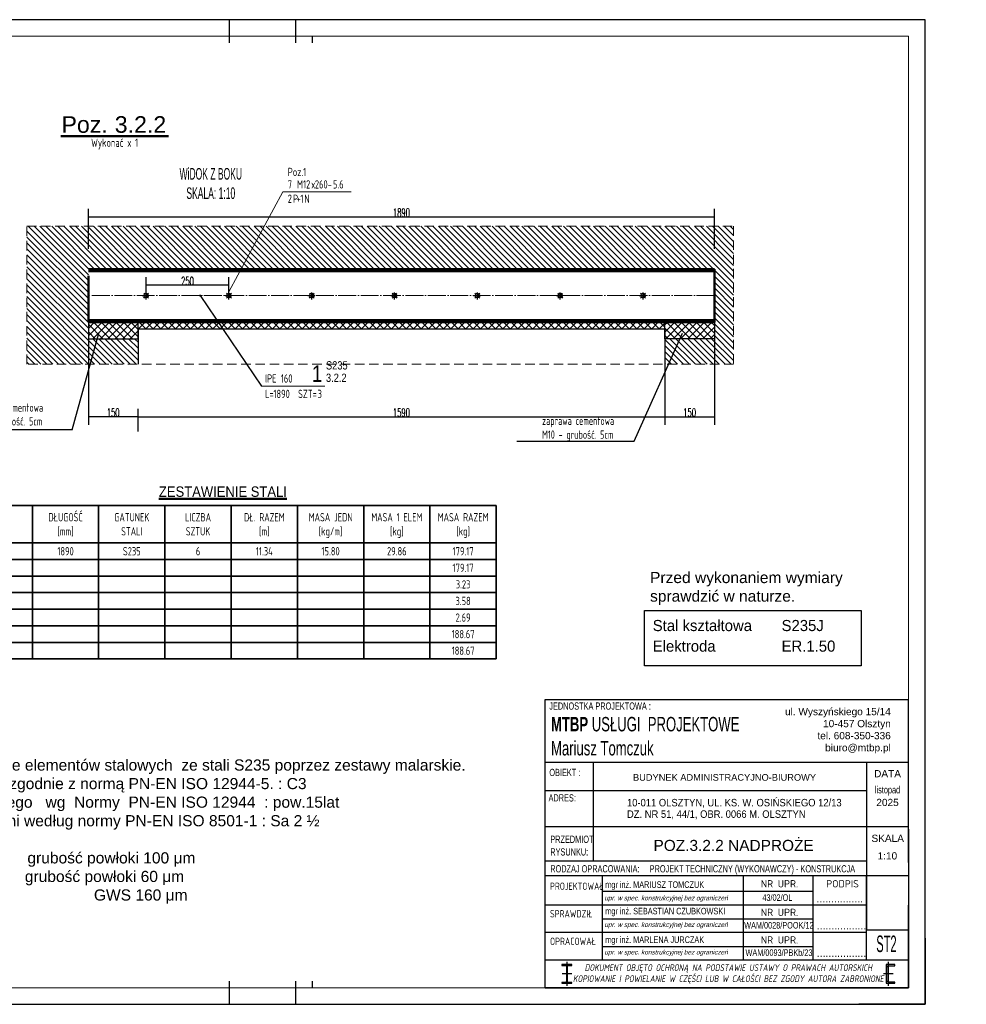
# Model space of a CAD drawing. Header units: millimetres. Extents: x 71565 to 82199, y 8038 to 14163.
# Tile 10 of 12: x 79341 to 82199, y 8038 to 11008. Entities that reach past the tile are written whole.
import ezdxf
from ezdxf.enums import TextEntityAlignment as Align

# ---------------------------------------------------------------- set-up
doc = ezdxf.new("R2010")
doc.units = ezdxf.units.MM
doc.header["$LTSCALE"] = 2.25
for name, pattern in [('DASHED', [19.05, 12.7, -6.35]), ('DO', [0.8, 0.6, -0.1, 0, -0.1]), ('GCAD_ISO04W100', [30, 24, -3, 0, -3])]:
    doc.linetypes.add(name, pattern=pattern)
for name, color, linetype, lineweight in [('_UA- tabelka_Nr_pióra__7', 7, 'Continuous', 13), ('k wymiary', 3, 'Continuous', 18), ('M_Elementy niewidoczne', 1, 'DASHED', 9), ('M_Elementy odnośnik', 1, 'Continuous', 9), ('M_Elementy opis', 142, 'Continuous', 25), ('M_Elementy opis duży', 160, 'Continuous', 50), ('M_Elementy osie', 8, 'GCAD_ISO04W100', 9), ('M_Elementy widokowe', 190, 'Continuous', 50), ('M_Opisy inne', 7, 'Continuous', 25), ('M_Ramki do druku', 7, 'Continuous', 25), ('M_Ramki rysunków', 2, 'Continuous', 25), ('M_Tabele', 7, 'Continuous', 35), ('M_Tekst Suma', 3, 'Continuous', 35), ('M_Teksty duże', 3, 'Continuous', 50), ('M_Teksty średnie', 152, 'Continuous', 35), ('M_Śruby', 7, 'Continuous', 25), ('M_Śruby odnośnik', 1, 'Continuous', 9), ('M_Śruby opis', 7, 'Continuous', 25), ('SZRAF', 1, 'Continuous', 9)]:
    doc.layers.add(name, color=color, linetype=linetype, lineweight=lineweight)
for name, color, linetype in [('e-cad_wymiary', 1, 'Continuous'), ('LDO', 1, 'DO'), ('M_Ramki markery', 1, 'Continuous'), ('M_Ramki znaczniki', 6, 'Continuous'), ('NR RYS', 10, 'Continuous'), ('RAMKA', 3, 'Continuous'), ('Rbcs_EX_Opisy', 7, 'Continuous')]:
    doc.layers.add(name, color=color, linetype=linetype)
doc.layers.add('M_Elementy opis pozycja', color=6, linetype='Continuous', lineweight=35, plot=False)
doc.styles.add('Arial', font='txt', dxfattribs={"height": 9.835329})
doc.styles.add('MCAD_TD', font='ARIAL.TTF')
doc.styles.add('MCAD_TS', font='GENISO.SHX', dxfattribs={"width": 0.8})
doc.styles.add('MCAD_TWYM', font='GENISO.SHX', dxfattribs={"width": 0.7})
doc.styles.add('RBCS_opis', font='txt', dxfattribs={"width": 0.55, "height": 3.5})
doc.styles.add('SPECBUD_TXT', font='txt')
doc.styles.get("Standard").update_dxf_attribs({"font": 'romans.shx', "width": 0.6})
doc.styles.add('tabela1', font='txt', dxfattribs={"width": 0.5})
doc.dimstyles.new('MCAD-ODN', dxfattribs={"dimtxt": 25, "dimasz": 25, "dimexe": 12.5, "dimexo": 6.25, "dimgap": 0, "dimtad": 1, "dimtxsty": 'MCAD_TWYM', "dimcen": 25, "dimadec": 0, "dimazin": 0, "dimtfac": 1, "dimtmove": 0, "dimatfit": 3, "dimfxl": 1, "dimarcsym": 0})
doc.dimstyles.new('MCAD_ST_10 [mm]', dxfattribs={"dimtxt": 25, "dimasz": 1, "dimexe": 24, "dimexo": 0, "dimgap": 0, "dimtad": 0, "dimdec": 1, "dimrnd": 0.5, "dimdsep": 46, "dimtxsty": 'Standard', "dimblk": 'MC_WYM_ST', "dimcen": 0, "dimdle": 20, "dimclrd": 256, "dimclre": 256, "dimclrt": 7, "dimadec": 0, "dimazin": 0, "dimtfac": 0.033333, "dimtdec": 1, "dimtix": 1, "dimtmove": 2, "dimatfit": 3, "dimldrblk": 'MC_WYM_ST', "dimfxl": 1, "dimtvp": 0.8, "dimtolj": 1, "dimtzin": 0, "dimarcsym": 0})

# ---------------------------------------------------------------- blocks, each defined once
blk = doc.blocks.new('pozwyk')
blk = doc.blocks.new('MC_WYM_ST')
blk.add_solid([(0, 0), (-14.7, 3), (-14.7, -3), (0, 0)])
blk = doc.blocks.new('*D1784')
at = {"layer": 'Defpoints', "color": 0}
for p in [(81288.5, 9968.8), (81288.5, 9810), (79698.5, 9765)]:
    blk.add_point(p, dxfattribs=at)
at = {"layer": 'k wymiary', "lineweight": -2}
for p, q in [((81288.5, 9968.8), (81288.5, 9786)), ((79698.5, 9765), (79698.5, 9834)), ((79699.5, 9810), (81287.5, 9810))]:
    blk.add_line(p, q, dxfattribs=at)
at = {"layer": 'k wymiary', "lineweight": -2, "rotation": 180}
blk.add_blockref('MC_WYM_ST', (79698.5, 9810), dxfattribs=at)
at = {"layer": 'k wymiary', "lineweight": -2}
blk.add_blockref('MC_WYM_ST', (81288.5, 9810), dxfattribs=at)
at = {"layer": 'k wymiary', "color": 7, "lineweight": 9, "insert": (80493.5, 9822.5), "char_height": 25, "attachment_point": 5}
blk.add_mtext('\\A1;1590', dxfattribs=at)
blk = doc.blocks.new('OTWKR1')
for p, q in [((0.35, 0.35), (0.56, 0.56)), ((-0.56, -0.56), (-0.35, -0.35))]:
    blk.add_line(p, q)
blk = doc.blocks.new('OTWCW')
at = {"const_width": 0.5}
blk.add_lwpolyline([(0.25, 0, 0.414214), (0, 0.25, 0.414214)], format="xyb", dxfattribs=at)
blk = doc.blocks.new('OTW')
blk.add_circle((0, 0), 0.5)
blk = doc.blocks.new('OTWOSIE')
at = {"layer": 'LDO'}
for p, q in [((-0.9, 0), (0.9, 0)), ((0, -0.9), (0, 0.9))]:
    blk.add_line(p, q, dxfattribs=at)
blk = doc.blocks.new('OT4')
for name in ['OTW', 'OTWCW']:
    blk.add_blockref(name, (0, 0))
at = {"xscale": -1, "rotation": 180}
blk.add_blockref('OTWCW', (0, 0), dxfattribs=at)
at = {"layer": 'SZRAF'}
blk.add_blockref('OTWOSIE', (0, 0), dxfattribs=at)
blk = doc.blocks.new('OT52')
for name in ['OT4', 'OTWKR1']:
    blk.add_blockref(name, (0, 0))
at = {"rotation": 270}
blk.add_blockref('OTWKR1', (0, 0), dxfattribs=at)
blk = doc.blocks.new('opsrub')
blk = doc.blocks.new('*D1785')
at = {"layer": 'Defpoints', "color": 0}
for p in [(79548.5, 10103.9), (79548.5, 9810), (79698.5, 9765)]:
    blk.add_point(p, dxfattribs=at)
at = {"layer": 'k wymiary', "lineweight": -2}
for p, q in [((79548.5, 10103.9), (79548.5, 9786)), ((79698.5, 9765), (79698.5, 9834)), ((79697.5, 9810), (79549.5, 9810))]:
    blk.add_line(p, q, dxfattribs=at)
at = {"layer": 'k wymiary', "lineweight": -2, "rotation": 180}
blk.add_blockref('MC_WYM_ST', (79548.5, 9810), dxfattribs=at)
at = {"layer": 'k wymiary', "lineweight": -2}
blk.add_blockref('MC_WYM_ST', (79698.5, 9810), dxfattribs=at)
at = {"layer": 'k wymiary', "color": 7, "lineweight": 9, "insert": (79623.5, 9822.5), "char_height": 25, "attachment_point": 5}
blk.add_mtext('\\A1;150', dxfattribs=at)
blk = doc.blocks.new('*D1786')
at = {"layer": 'Defpoints', "color": 0}
for p in [(81438.5, 10095.4), (81288.5, 9968.8), (81438.5, 9810)]:
    blk.add_point(p, dxfattribs=at)
at = {"layer": 'k wymiary', "lineweight": -2}
for p, q in [((81438.5, 10095.4), (81438.5, 9786)), ((81288.5, 9968.8), (81288.5, 9786)), ((81289.5, 9810), (81437.5, 9810))]:
    blk.add_line(p, q, dxfattribs=at)
at = {"layer": 'k wymiary', "lineweight": -2, "rotation": 180}
blk.add_blockref('MC_WYM_ST', (81288.5, 9810), dxfattribs=at)
at = {"layer": 'k wymiary', "lineweight": -2}
blk.add_blockref('MC_WYM_ST', (81438.5, 9810), dxfattribs=at)
at = {"layer": 'k wymiary', "color": 7, "lineweight": 9, "insert": (81363.5, 9822.5), "char_height": 25, "attachment_point": 5}
blk.add_mtext('\\A1;150', dxfattribs=at)
blk = doc.blocks.new('esn')
blk = doc.blocks.new('*D1787')
at = {"layer": 'Defpoints', "color": 0}
for p in [(81438.5, 10412.9), (79548.5, 10316.5), (81438.5, 10316.5)]:
    blk.add_point(p, dxfattribs=at)
at = {"layer": 'k wymiary', "lineweight": -2}
for p, q in [((79548.5, 10316.5), (79548.5, 10436.9)), ((81438.5, 10316.5), (81438.5, 10436.9)), ((79549.5, 10412.9), (81437.5, 10412.9))]:
    blk.add_line(p, q, dxfattribs=at)
at = {"layer": 'k wymiary', "lineweight": -2, "rotation": 180}
blk.add_blockref('MC_WYM_ST', (79548.5, 10412.9), dxfattribs=at)
at = {"layer": 'k wymiary', "lineweight": -2}
blk.add_blockref('MC_WYM_ST', (81438.5, 10412.9), dxfattribs=at)
at = {"layer": 'k wymiary', "color": 7, "insert": (80493.5, 10425.4), "char_height": 25, "attachment_point": 5}
blk.add_mtext('\\A1;1890', dxfattribs=at)
blk = doc.blocks.new('*D1788')
at = {"layer": 'Defpoints', "color": 0}
for p in [(79722.8, 10206.6), (79722.8, 10163.7), (79972.8, 10181.9)]:
    blk.add_point(p, dxfattribs=at)
at = {"layer": 'k wymiary', "lineweight": -2}
for p, q in [((79722.8, 10163.7), (79722.8, 10230.6)), ((79972.8, 10181.9), (79972.8, 10230.6)), ((79971.8, 10206.6), (79723.8, 10206.6))]:
    blk.add_line(p, q, dxfattribs=at)
at = {"layer": 'k wymiary', "lineweight": -2, "rotation": 180}
blk.add_blockref('MC_WYM_ST', (79722.8, 10206.6), dxfattribs=at)
at = {"layer": 'k wymiary', "lineweight": -2}
blk.add_blockref('MC_WYM_ST', (79972.8, 10206.6), dxfattribs=at)
at = {"layer": 'k wymiary', "color": 7, "lineweight": 9, "insert": (79847.8, 10219.1), "char_height": 25, "attachment_point": 5}
blk.add_mtext('\\A1;250', dxfattribs=at)
blk = doc.blocks.new('Znacznik_narozny_v2')
at = {"layer": 'M_Ramki znaczniki'}
blk.add_lwpolyline([(0, -20), (0, 0), (20, 0)], dxfattribs=at)
blk = doc.blocks.new('*U1284')
at = {"layer": 'M_Ramki do druku'}
for p, q in [((210, 297), (210, 292)), ((230, 297), (230, 292)), ((210, 5), (210, 0)), ((230, 5), (230, 0))]:
    blk.add_line(p, q, dxfattribs=at)
at = {"layer": 'M_Ramki markery'}
for p, q in [((210, 292), (210, 290)), ((230, 292), (230, 290)), ((235, 292), (235, 290)), ((210, 7), (210, 5)), ((230, 7), (230, 5)), ((235, 7), (235, 5))]:
    blk.add_line(p, q, dxfattribs=at)
at = {"layer": 'M_Ramki rysunków', "color": 0, "linetype": 'ByBlock', "lineweight": -2}
blk.add_lwpolyline([(20, 5), (20, 292), (415, 292), (415, 5)], close=True, dxfattribs=at)
at = {"layer": 'M_Ramki znaczniki', "xscale": -1}
blk.add_blockref('Znacznik_narozny_v2', (420, 297), dxfattribs=at)
at = {"layer": 'M_Ramki znaczniki', "rotation": 180}
blk.add_blockref('Znacznik_narozny_v2', (420, 0), dxfattribs=at)
at = {"layer": 'M_Ramki do druku', "style": 'MCAD_TS', "width": 0.8}
for tag, p in [('KOMENTARZ', (11.54, 30.57)), ('RYSUNEK', (15.28, 30.57)), ('DATA', (19.02, 30.57))]:
    blk.add_attdef(tag, p, '', height=2, rotation=90, dxfattribs=at)
blk = doc.blocks.new('NR')
at = {"layer": 'NR RYS', "color": 255, "linetype": 'Continuous'}
blk.add_lwpolyline([(-0.122, 0.879), (1.143, 0.879), (1.143, -0.032), (-0.122, -0.032)], close=True, dxfattribs=at)
at = {"layer": 'NR RYS', "style": 'tabela1', "width": 0.5}
blk.add_attdef('NR', (0.171, 0.208), '', height=0.5, dxfattribs=at)

msp = doc.modelspace()

# ---------------------------------------------------------------- hatches: boundary and pattern name
at = {"transparency": 33554687}
h = msp.add_hatch(dxfattribs=at)
h.set_pattern_fill('ANSI37', color=1, scale=5, style=0)
h.set_pattern_definition([(45, (53500.707, 2438.205), (-11.22532, 11.22532), []), (135, (53500.707, 2438.205), (-11.22532, -11.22532), [])])
h.paths.add_polyline_path([(79698.51, 10095.41), (79548.51, 10095.41), (79548.51, 10045.41), (79575.77, 10045.41), (79698.51, 10045.41), (79698.51, 10072.82), (79698.51, 10075.41)])
h.paths.add_polyline_path([(81288.51, 10070.41), (81288.51, 10072.82), (81288.51, 10045.41), (81438.51, 10045.41), (81438.51, 10095.41), (81288.51, 10095.41)])
h = msp.add_hatch(dxfattribs=at)
h.set_pattern_fill('ANSI37', color=1, scale=5, style=0)
h.set_pattern_definition([(45, (53600.707, 2857.4), (-11.22532, 11.22532), []), (135, (53600.707, 2857.4), (-11.22532, -11.22532), [])])
h.paths.add_polyline_path([(81288.51, 10095.41), (79698.51, 10095.41), (79698.51, 10075.41), (81288.51, 10075.41)])
at = {"layer": 'SZRAF', "transparency": 33554687}
h = msp.add_hatch(dxfattribs=at)
h.set_pattern_fill('ANSI31', color=1, scale=4, angle=90, style=0)
h.set_pattern_definition([(135, (-1672.614, 417.668), (-8.9802561, -8.9802561), [])])
h.paths.add_polyline_path([(79548.51, 10045.41), (79548.51, 10095.41), (79548.51, 10101.71), (79548.51, 10165.41), (79548.51, 10229.11), (79548.51, 10255.41), (80004.54, 10255.41), (80083.88, 10384.49), (79363.04, 10384.49), (79363.04, 9968.83), (79554.63, 9968.83), (79575.77, 10045.41)])
h.paths.add_polyline_path([(81288.51, 9968.83), (81495.98, 9968.83), (81495.98, 10384.49), (80083.88, 10384.49), (80004.54, 10255.41), (81438.51, 10255.41), (81438.51, 10229.11), (81438.51, 10207.26), (81438.51, 10143.56), (81438.51, 10095.41), (81438.51, 10045.41), (81288.51, 10045.41)])
h.paths.add_polyline_path([(79698.51, 10045.41), (79575.77, 10045.41), (79554.63, 9968.83), (79698.51, 9968.83)])
h.paths.add_polyline_path([(82198.51, 9968.83), (82198.51, 10045.41)])

# ---------------------------------------------------------------- linework, layer by layer
for p, q in [((79698.51, 10075.41), (81288.51, 10075.41)), ((79698.51, 10072.82), (79698.51, 9968.83)), ((81288.51, 10072.82), (81288.51, 9968.83)), ((81897.45, 8767.53), (82023.94, 8767.53))]:
    msp.add_line(p, q)
at = {"color": 1}
for p, q in [((79499.99, 9770.87), (79580.29, 10061.8)), ((81195.99, 9735.84), (81341.76, 10061.8)), ((79499.99, 9770.87), (79171.62, 9770.87)), ((80841.49, 9735.84), (81195.99, 9735.84))]:
    msp.add_line(p, q, dxfattribs=at)
at = {"color": 0}
for p, q in [((80926.92, 8087.62), (80926.92, 8957.23)), ((80926.92, 8957.23), (82023.94, 8957.23)), ((82023.94, 8767.53), (82023.94, 8957.23)), ((80926.92, 8767.53), (82023.94, 8767.53)), ((80926.92, 8767.53), (82023.94, 8767.53)), ((80926.92, 8767.53), (82023.94, 8767.53)), ((80926.92, 8767.53), (82023.94, 8767.53)), ((80926.92, 8767.53), (81897.45, 8767.53)), ((81072.24, 8767.53), (81072.24, 8469.26)), ((81897.45, 8767.53), (81897.45, 8426.05)), ((81897.45, 8767.53), (82023.94, 8767.53)), ((82023.94, 8465.61), (82023.94, 8767.53)), ((80926.92, 8682.93), (81897.45, 8682.93)), ((80926.92, 8573.57), (81897.45, 8573.57)), ((81897.45, 8573.57), (82023.94, 8573.57)), ((82023.94, 8565.69), (82023.94, 8472.14)), ((82023.94, 8549.08), (82023.94, 8565.69)), ((82023.94, 8540.94), (82023.94, 8087.62)), ((81897.45, 8469.26), (80926.92, 8469.26)), ((81897.45, 8469.26), (81178.2, 8469.26)), ((81897.45, 8469.26), (81178.2, 8469.26)), ((80926.92, 8426.05), (82023.94, 8426.05)), ((81099.99, 8170.72), (81099.99, 8426.05)), ((81526.36, 8170.72), (81526.36, 8426.05)), ((81735.71, 8426.05), (81735.71, 8170.72)), ((81897.45, 8260.62), (81897.45, 8426.05)), ((81897.45, 8260.62), (81897.45, 8426.05)), ((81897.45, 8426.05), (81897.45, 8260.62)), ((81099.99, 8378.47), (81735.29, 8378.47)), ((81897.45, 8336.92), (80926.92, 8336.92)), ((81897.45, 8336.92), (80926.92, 8336.92)), ((82023.94, 8087.62), (82023.94, 8336.92)), ((81099.99, 8295.37), (81735.29, 8295.37)), ((81897.45, 8253.81), (80926.92, 8253.81)), ((81897.45, 8253.81), (80926.92, 8253.81)), ((81099.99, 8212.26), (81735.29, 8212.26)), ((82023.94, 8170.72), (80926.92, 8170.72)), ((81007.47, 8157.39), (80978.03, 8157.39)), ((80978.03, 8157.39), (80978.03, 8154.61)), ((80978.03, 8154.61), (80988.98, 8154.61)), ((80988.98, 8154.61), (80989.53, 8154.55)), ((80989.53, 8154.55), (80990.06, 8154.39)), ((80990.06, 8154.39), (80990.55, 8154.13)), ((80990.55, 8154.13), (80990.98, 8153.78)), ((80990.98, 8153.78), (80991.33, 8153.35)), ((80991.33, 8153.35), (80991.59, 8152.86)), ((80991.59, 8152.86), (80991.75, 8152.34)), ((80991.75, 8152.34), (80991.8, 8151.78)), ((80991.8, 8151.78), (80991.8, 8106.55)), ((80992.75, 8165.42), (80992.75, 8092.91)), ((80993.7, 8151.78), (80993.75, 8152.34)), ((80993.7, 8151.78), (80993.7, 8106.55)), ((80993.75, 8152.34), (80993.91, 8152.86)), ((80993.91, 8152.86), (80994.17, 8153.35)), ((80994.17, 8153.35), (80994.52, 8153.78)), ((80994.52, 8153.78), (80994.95, 8154.13)), ((80994.95, 8154.13), (80995.44, 8154.39)), ((80995.44, 8154.39), (80995.97, 8154.55)), ((80995.97, 8154.55), (80996.52, 8154.61)), ((80996.52, 8154.61), (81007.47, 8154.61)), ((81007.47, 8154.61), (81007.47, 8157.39)), ((81982.92, 8157.39), (81956.71, 8157.39)), ((81956.71, 8157.39), (81956.71, 8100.94)), ((81958.73, 8148.92), (81958.82, 8149.87)), ((81958.73, 8109.41), (81958.73, 8148.92)), ((81958.82, 8149.87), (81959.1, 8150.77)), ((81959.1, 8150.77), (81959.54, 8151.61)), ((81959.54, 8151.61), (81960.15, 8152.34)), ((81960.15, 8152.34), (81960.88, 8152.95)), ((81960.88, 8152.95), (81961.72, 8153.39)), ((81961.72, 8153.39), (81962.62, 8153.67)), ((81962.62, 8153.67), (81963.57, 8153.76)), ((81963.05, 8165.42), (81963.05, 8092.91)), ((81963.57, 8153.76), (81982.92, 8153.76)), ((81982.92, 8153.76), (81982.92, 8157.39)), ((81007.31, 8129.17), (80978.19, 8129.17)), ((81977.61, 8129.17), (81948.49, 8129.17)), ((81958.82, 8108.46), (81958.73, 8109.41)), ((81959.1, 8107.56), (81958.82, 8108.46)), ((82023.94, 8087.62), (80926.92, 8087.62)), ((82023.94, 8087.62), (80926.92, 8087.62)), ((80926.92, 8087.62), (82023.94, 8087.62)), ((80941.71, 8087.61), (81118.25, 8087.61)), ((80978.03, 8103.72), (80978.03, 8100.94)), ((80988.98, 8103.72), (80978.03, 8103.72)), ((80978.03, 8100.94), (81007.47, 8100.94)), ((80988.98, 8103.72), (80989.53, 8103.78)), ((80989.53, 8103.78), (80990.06, 8103.94)), ((80990.06, 8103.94), (80990.55, 8104.2)), ((80990.55, 8104.2), (80990.98, 8104.55)), ((80990.98, 8104.55), (80991.33, 8104.98)), ((80991.33, 8104.98), (80991.59, 8105.47)), ((80991.59, 8105.47), (80991.75, 8106)), ((80991.75, 8106), (80991.8, 8106.55)), ((80993.7, 8106.55), (80993.75, 8106)), ((80993.75, 8106), (80993.91, 8105.47)), ((80993.91, 8105.47), (80994.17, 8104.98)), ((80994.17, 8104.98), (80994.52, 8104.55)), ((80994.52, 8104.55), (80994.95, 8104.2)), ((80994.95, 8104.2), (80995.44, 8103.94)), ((80995.44, 8103.94), (80995.97, 8103.78)), ((80995.97, 8103.78), (80996.52, 8103.72)), ((81007.47, 8103.72), (80996.52, 8103.72)), ((81007.47, 8100.94), (81007.47, 8103.72)), ((81670.14, 8087.61), (81867.01, 8087.61)), ((81670.14, 8087.61), (81867.01, 8087.61)), ((81956.71, 8100.94), (81982.92, 8100.94)), ((81959.54, 8106.72), (81959.1, 8107.56)), ((81960.15, 8105.99), (81959.54, 8106.72)), ((81960.88, 8105.39), (81960.15, 8105.99)), ((81961.72, 8104.94), (81960.88, 8105.39)), ((81962.62, 8104.66), (81961.72, 8104.94)), ((81963.57, 8104.57), (81962.62, 8104.66)), ((81982.92, 8104.57), (81963.57, 8104.57)), ((81982.92, 8100.94), (81982.92, 8104.57))]:
    msp.add_line(p, q, dxfattribs=at)
for points in [[(79698.51, 10095.41), (79548.51, 10095.41), (79548.51, 10045.41), (79698.51, 10045.41)], [(81288.51, 10095.41), (81438.51, 10095.41), (81438.51, 10045.41), (81288.51, 10045.41)], [(81227.04, 9225.77), (81881.52, 9225.77), (81881.52, 9058.62), (81227.04, 9058.62)]]:
    msp.add_lwpolyline(points, close=True)
at = {"layer": 'M_Elementy niewidoczne'}
for p, q in [((79363.04, 10384.49), (81495.98, 10384.49)), ((79363.04, 9968.83), (79363.04, 10384.49)), ((81495.98, 10384.49), (81495.98, 9968.83)), ((81495.98, 9968.83), (79363.04, 9968.83))]:
    msp.add_line(p, q, dxfattribs=at)
at = {"layer": 'M_Elementy odnośnik'}
msp.add_lwpolyline([(80071.32, 9902.12), (80262.19, 9902.12)], dxfattribs=at)
at = {"layer": 'M_Elementy osie'}
msp.add_line((81438.51, 10175.41), (79548.51, 10175.41), dxfattribs=at)
at = {"layer": 'M_Elementy widokowe', "color": 190}
for p, q in [((81438.51, 10255.41), (79548.51, 10255.41)), ((81438.51, 10249.11), (79548.51, 10249.11)), ((81438.51, 10255.41), (81438.51, 10095.41)), ((79548.51, 10235.41), (79548.51, 10095.41)), ((81438.51, 10101.71), (79548.51, 10101.71)), ((81438.51, 10095.41), (79548.51, 10095.41))]:
    msp.add_line(p, q, dxfattribs=at)
at = {"layer": 'M_Tabele'}
for p, q in [((79129.59, 9541.8), (79379.59, 9541.8)), ((79379.59, 9541.8), (79379.59, 9429.3)), ((79379.59, 9541.8), (79579.59, 9541.8)), ((79579.59, 9541.8), (79579.59, 9429.3)), ((79579.59, 9541.8), (79779.59, 9541.8)), ((79779.59, 9541.8), (79779.59, 9429.3)), ((79779.59, 9541.8), (79979.59, 9541.8)), ((79979.59, 9541.8), (79979.59, 9429.3)), ((79979.59, 9541.8), (80179.59, 9541.8)), ((80179.59, 9541.8), (80179.59, 9429.3)), ((80179.59, 9541.8), (80379.59, 9541.8)), ((80379.59, 9541.8), (80379.59, 9429.3)), ((80379.59, 9541.8), (80579.59, 9541.8)), ((80579.59, 9541.8), (80579.59, 9429.3)), ((80579.59, 9541.8), (80779.59, 9541.8)), ((80779.59, 9541.8), (80779.59, 9429.3)), ((79129.59, 9429.3), (79379.59, 9429.3)), ((79379.59, 9429.3), (79579.59, 9429.3)), ((79379.59, 9429.3), (79379.59, 9379.3)), ((79579.59, 9429.3), (79779.59, 9429.3)), ((79579.59, 9429.3), (79579.59, 9379.3)), ((79779.59, 9429.3), (79979.59, 9429.3)), ((79779.59, 9429.3), (79779.59, 9379.3)), ((79979.59, 9429.3), (80179.59, 9429.3)), ((79979.59, 9429.3), (79979.59, 9379.3)), ((80179.59, 9429.3), (80379.59, 9429.3)), ((80179.59, 9429.3), (80179.59, 9379.3)), ((80379.59, 9429.3), (80579.59, 9429.3)), ((80379.59, 9429.3), (80379.59, 9379.3)), ((80579.59, 9429.3), (80779.59, 9429.3)), ((80579.59, 9429.3), (80579.59, 9379.3)), ((80779.59, 9429.3), (80779.59, 9379.3)), ((79129.59, 9379.3), (79379.59, 9379.3)), ((79379.59, 9379.3), (79579.59, 9379.3)), ((79379.59, 9379.3), (79379.59, 9329.3)), ((79579.59, 9379.3), (79779.59, 9379.3)), ((79579.59, 9379.3), (79579.59, 9329.3)), ((79779.59, 9379.3), (79979.59, 9379.3)), ((79779.59, 9379.3), (79779.59, 9329.3)), ((79979.59, 9379.3), (80179.59, 9379.3)), ((79979.59, 9379.3), (79979.59, 9329.3)), ((80179.59, 9379.3), (80379.59, 9379.3)), ((80179.59, 9379.3), (80179.59, 9329.3)), ((80379.59, 9379.3), (80579.59, 9379.3)), ((80379.59, 9379.3), (80379.59, 9329.3)), ((80579.59, 9379.3), (80779.59, 9379.3)), ((80579.59, 9379.3), (80579.59, 9329.3)), ((80779.59, 9379.3), (80779.59, 9329.3)), ((78729.59, 9329.3), (79379.59, 9329.3)), ((79379.59, 9329.3), (79579.59, 9329.3)), ((79379.59, 9329.3), (79379.59, 9279.3)), ((79579.59, 9329.3), (79779.59, 9329.3)), ((79579.59, 9329.3), (79579.59, 9279.3)), ((79779.59, 9329.3), (79979.59, 9329.3)), ((79779.59, 9329.3), (79779.59, 9279.3)), ((79979.59, 9329.3), (80179.59, 9329.3)), ((79979.59, 9329.3), (79979.59, 9279.3)), ((80179.59, 9329.3), (80379.59, 9329.3)), ((80179.59, 9329.3), (80179.59, 9279.3)), ((80379.59, 9329.3), (80579.59, 9329.3)), ((80379.59, 9329.3), (80379.59, 9279.3)), ((80579.59, 9329.3), (80779.59, 9329.3)), ((80579.59, 9329.3), (80579.59, 9279.3)), ((80779.59, 9329.3), (80779.59, 9279.3)), ((78729.59, 9279.3), (79379.59, 9279.3)), ((79379.59, 9279.3), (79579.59, 9279.3)), ((79379.59, 9279.3), (79379.59, 9229.3)), ((79579.59, 9279.3), (79779.59, 9279.3)), ((79579.59, 9279.3), (79579.59, 9229.3)), ((79779.59, 9279.3), (79979.59, 9279.3)), ((79779.59, 9279.3), (79779.59, 9229.3)), ((79979.59, 9279.3), (80179.59, 9279.3)), ((79979.59, 9279.3), (79979.59, 9229.3)), ((80179.59, 9279.3), (80379.59, 9279.3)), ((80179.59, 9279.3), (80179.59, 9229.3)), ((80379.59, 9279.3), (80579.59, 9279.3)), ((80379.59, 9279.3), (80379.59, 9229.3)), ((80579.59, 9279.3), (80779.59, 9279.3)), ((80579.59, 9279.3), (80579.59, 9229.3)), ((80779.59, 9279.3), (80779.59, 9229.3)), ((78729.59, 9229.3), (79379.59, 9229.3)), ((79379.59, 9229.3), (79579.59, 9229.3)), ((79379.59, 9229.3), (79379.59, 9179.3)), ((79579.59, 9229.3), (79779.59, 9229.3)), ((79579.59, 9229.3), (79579.59, 9179.3)), ((79779.59, 9229.3), (79979.59, 9229.3)), ((79779.59, 9229.3), (79779.59, 9179.3)), ((79979.59, 9229.3), (80179.59, 9229.3)), ((79979.59, 9229.3), (79979.59, 9179.3)), ((80179.59, 9229.3), (80379.59, 9229.3)), ((80179.59, 9229.3), (80179.59, 9179.3)), ((80379.59, 9229.3), (80579.59, 9229.3)), ((80379.59, 9229.3), (80379.59, 9179.3)), ((80579.59, 9229.3), (80779.59, 9229.3)), ((80579.59, 9229.3), (80579.59, 9179.3)), ((80779.59, 9229.3), (80779.59, 9179.3)), ((78729.59, 9179.3), (79379.59, 9179.3)), ((79379.59, 9179.3), (79579.59, 9179.3)), ((79379.59, 9179.3), (79379.59, 9129.3)), ((79579.59, 9179.3), (79779.59, 9179.3)), ((79579.59, 9179.3), (79579.59, 9129.3)), ((79779.59, 9179.3), (79979.59, 9179.3)), ((79779.59, 9179.3), (79779.59, 9129.3)), ((79979.59, 9179.3), (80179.59, 9179.3)), ((79979.59, 9179.3), (79979.59, 9129.3)), ((80179.59, 9179.3), (80379.59, 9179.3)), ((80179.59, 9179.3), (80179.59, 9129.3)), ((80379.59, 9179.3), (80579.59, 9179.3)), ((80379.59, 9179.3), (80379.59, 9129.3)), ((80579.59, 9179.3), (80779.59, 9179.3)), ((80579.59, 9179.3), (80579.59, 9129.3)), ((80779.59, 9179.3), (80779.59, 9129.3)), ((78729.59, 9129.3), (79379.59, 9129.3)), ((79379.59, 9129.3), (79579.59, 9129.3)), ((79379.59, 9129.3), (79379.59, 9079.3)), ((79579.59, 9129.3), (79779.59, 9129.3)), ((79579.59, 9129.3), (79579.59, 9079.3)), ((79779.59, 9129.3), (79979.59, 9129.3)), ((79779.59, 9129.3), (79779.59, 9079.3)), ((79979.59, 9129.3), (80179.59, 9129.3)), ((79979.59, 9129.3), (79979.59, 9079.3)), ((80179.59, 9129.3), (80379.59, 9129.3)), ((80179.59, 9129.3), (80179.59, 9079.3)), ((80379.59, 9129.3), (80579.59, 9129.3)), ((80379.59, 9129.3), (80379.59, 9079.3)), ((80579.59, 9129.3), (80779.59, 9129.3)), ((80579.59, 9129.3), (80579.59, 9079.3)), ((80779.59, 9129.3), (80779.59, 9079.3)), ((78729.59, 9079.3), (79379.59, 9079.3)), ((79379.59, 9079.3), (79579.59, 9079.3)), ((79579.59, 9079.3), (79779.59, 9079.3)), ((79779.59, 9079.3), (79979.59, 9079.3)), ((79979.59, 9079.3), (80179.59, 9079.3)), ((80179.59, 9079.3), (80379.59, 9079.3)), ((80379.59, 9079.3), (80579.59, 9079.3)), ((80579.59, 9079.3), (80779.59, 9079.3))]:
    msp.add_line(p, q, dxfattribs=at)
at = {"layer": 'M_Teksty duże'}
msp.add_lwpolyline([(79464.92, 10656.51), (79790.62, 10656.51)], dxfattribs=at)
at = {"layer": 'M_Śruby odnośnik'}
for points in [[(79972.78, 10187.11), (80135.29, 10488.68)], [(80135.29, 10488.68), (80342.09, 10488.68)]]:
    msp.add_lwpolyline(points, dxfattribs=at)
at = {"layer": 'RAMKA', "linetype": 'Continuous'}
msp.add_lwpolyline([(77873.94, 8037.62), (82073.94, 8037.62), (82073.94, 11007.62), (77873.94, 11007.62)], close=True, dxfattribs=at)

# ---------------------------------------------------------------- block references
at = {"color": 0, "xscale": 100, "yscale": 100, "zscale": 100}
msp.add_blockref('NR', (81909.62, 8174.35), dxfattribs=at).add_auto_attribs({'NR': 'ST2'})
at = {"layer": 'e-cad_wymiary', "color": 0, "lineweight": 0, "ltscale": 2.844444, "xscale": 10, "yscale": 10, "zscale": 10}
msp.add_blockref('*U1284', (77873.94, 8037.62), dxfattribs=at)
at = {"layer": 'M_Elementy opis'}
ref = msp.add_blockref('esn', (80071.32, 9902.12), dxfattribs=dict(at, xscale=25, yscale=25, zscale=25))
ref.add_attrib('Rodzaj', 'IPE', (80082.03, 9912.83), dxfattribs={"height": 25, "style": 'MCAD_TS', "width": 0.8})
ref.add_attrib('Nazwa_przekroju', '160', (80129.32, 9912.83), dxfattribs={"height": 25, "style": 'MCAD_TS', "width": 0.8})
ref.add_attrib('Przedr_L', 'L=', (80082.03, 9866.4), dxfattribs={"height": 25, "style": 'MCAD_TS', "width": 0.8})
ref.add_attrib('Dlugosc', '1890', (80107.03, 9866.4), dxfattribs={"height": 25, "style": 'MCAD_TS', "width": 0.8})
ref.add_attrib('Przedr_Szt', 'SZT=', (80181.47, 9866.4), dxfattribs={"height": 25, "style": 'MCAD_TS', "width": 0.8})
ref.add_attrib('Sztuk', '3', (80240.47, 9866.4), dxfattribs={"height": 25, "style": 'MCAD_TS', "width": 0.8})
ref.add_attrib('Numer', '1', (80223.52, 9914.98), dxfattribs={"layer": 'M_Elementy opis duży', "height": 50, "style": 'MCAD_TD', "width": 0.8})
ref.add_attrib('Pozycja', '3.2.2', (80265.77, 9914.98), dxfattribs={"layer": 'M_Elementy opis pozycja', "height": 25, "style": 'MCAD_TD', "width": 0.8})
ref.add_attrib('Gat_stali', 'S235', (80265.77, 9952.48), dxfattribs={"layer": 'M_Elementy opis pozycja', "height": 25, "style": 'MCAD_TD', "width": 0.8})
at = {"layer": 'M_Opisy inne'}
ref = msp.add_blockref('pozwyk', (79627.77, 10656.51), dxfattribs=dict(at, xscale=0.5, yscale=0.5, zscale=0.5))
ref.add_attrib('POZYCJA', '3.2.2', (79628.18, 10666.51), dxfattribs={"layer": 'M_Teksty duże', "height": 50, "style": 'MCAD_TD'})
ref.add_attrib('WYKONAC', '1', (79689.52, 10624.01), dxfattribs={"layer": 'M_Teksty średnie', "height": 25, "style": 'MCAD_TS', "width": 0.8})
ref.add_attrib('PRZEDROSTEK_POZYCJI', 'Poz.', dxfattribs={"layer": 'M_Teksty duże', "height": 50, "style": 'MCAD_TD'}).set_placement((79607.1, 10666.51), align=Align.RIGHT)
ref.add_attrib('PRZEDROSTEK_WYKONAC', 'Wykonać x', dxfattribs={"layer": 'M_Teksty średnie', "height": 25, "style": 'MCAD_TS', "width": 0.8}).set_placement((79678.52, 10624.01), align=Align.RIGHT)
at = {"layer": 'M_Śruby', "xscale": 13, "yscale": 13, "zscale": 13}
for p in [(79722.78, 10175.41), (79972.78, 10175.41), (80222.78, 10175.41), (80472.78, 10175.41), (80722.78, 10175.41), (80972.78, 10175.41), (81222.78, 10175.41)]:
    msp.add_blockref('OT52', p, dxfattribs=at)
at = {"layer": 'M_Śruby opis'}
ref = msp.add_blockref('opsrub', (80135.29, 10488.68), dxfattribs=at)
ref.add_attrib('Liczba_srub', '7', (80150.29, 10498.3), dxfattribs={"height": 25, "style": 'MCAD_TS', "width": 0.8})
ref.add_attrib('Typ_srub', 'M12', (80178.29, 10498.3), dxfattribs={"height": 25, "style": 'MCAD_TS', "width": 0.8})
ref.add_attrib('Ozn_dlugosci', 'x', (80221.04, 10498.3), dxfattribs={"height": 25, "style": 'MCAD_TS', "width": 0.8})
ref.add_attrib('Dlugosc', '260', (80232.04, 10498.3), dxfattribs={"height": 25, "style": 'MCAD_TS', "width": 0.8})
ref.add_attrib('Ozn_klasy', '-', (80270.81, 10498.3), dxfattribs={"height": 25, "style": 'MCAD_TS', "width": 0.8})
ref.add_attrib('Klasa', '5.6', (80286.81, 10498.3), dxfattribs={"height": 25, "style": 'MCAD_TS', "width": 0.8})
ref.add_attrib('Liczba_Podkladek', '2', (80150.29, 10454.93), dxfattribs={"height": 25, "style": 'MCAD_TS', "width": 0.8})
ref.add_attrib('Ozn_Podkladek', 'P', (80166.29, 10454.93), dxfattribs={"height": 25, "style": 'MCAD_TS', "width": 0.8})
ref.add_attrib('Ozn_Plus', '+', (80177.29, 10454.93), dxfattribs={"height": 25, "style": 'MCAD_TS', "width": 0.8})
ref.add_attrib('Liczba_Nakretek', '1', (80188.29, 10454.93), dxfattribs={"height": 25, "style": 'MCAD_TS', "width": 0.8})
ref.add_attrib('Ozn_Nakretek', 'N', (80200.29, 10454.93), dxfattribs={"height": 25, "style": 'MCAD_TS', "width": 0.8})
ref.add_attrib('Pozycja', 'Poz.1', (80150.29, 10535.8), dxfattribs={"layer": 'M_Elementy opis pozycja', "height": 25, "style": 'MCAD_TS', "width": 0.8})

# ---------------------------------------------------------------- texts
at = {"color": 156, "style": 'Arial', "width": 0.7}
for s, height, p in [('JEDNOSTKA PROJEKTOWA : ', 21.7656, (80939.89, 8926.4)), ('OBIEKT : ', 21.766, (80939.89, 8726.14)), ('ADRES: ', 21.766, (80937.55, 8649.43)), ('PRZEDMIOT', 21.766, (80942.76, 8524.55)), ('RYSUNKU:', 21.766, (80942.76, 8486.43)), ('RODZAJ OPRACOWANIA:', 21.7656, (80942.67, 8435.51))]:
    msp.add_text(s, height=height, dxfattribs=at).set_placement(p)
at = {"color": 156, "style": 'Arial'}
for s, p in [('DATA', (81960.69, 8733.28)), ('SKALA', (81961.26, 8538.33))]:
    msp.add_text(s, height=21.766, dxfattribs=at).set_placement(p, align=Align.MIDDLE)
at = {"lineweight": 15, "style": 'Arial', "width": 0.7}
msp.add_text('listopad', height=21.766, dxfattribs=at).set_placement((81960.69, 8682.05), align=Align.MIDDLE)
at = {"lineweight": 15, "style": 'Arial'}
for s, p in [('2025', (81960.69, 8646.55)), ('1:10', (81960.26, 8485.41))]:
    msp.add_text(s, height=21.766, dxfattribs=at).set_placement(p, align=Align.MIDDLE)
at = {"color": 0, "style": 'Arial', "width": 0.7}
for s, height, p in [('PROJEKT TECHNICZNY (WYKONAWCZY) - KONSTRUKCJA', 21.7656, (81242.77, 8435.51)), ('mgr inż. MARIUSZ TOMCZUK', 19.6707, (81108.62, 8388.86)), ('mgr inż. SEBASTIAN CZUBKOWSKI', 19.6707, (81108.62, 8309.01)), ('mgr inż. MARLENA JURCZAK', 19.6707, (81108.62, 8222.66))]:
    msp.add_text(s, height=height, dxfattribs=at).set_placement(p)
at = {"color": 0, "style": 'Arial', "oblique": 15, "width": 0.8}
for p in [(81100.63, 8351.14), (81100.63, 8271.05), (81100.63, 8187.95)]:
    msp.add_text(' upr. w spec. konstrukcyjnej bez ograniczeń', height=14, dxfattribs=at).set_placement(p)
at = {"color": 0, "style": 'Arial', "width": 0.7}
for s, height, p in [('43/02/OL', 19.671, (81628.18, 8359.85)), ('WAM/0028/POOK/12', 19.6707, (81632.7, 8276.37)), ('WAM/0093/PBKb/23', 19.6707, (81633.05, 8193.81))]:
    msp.add_text(s, height=height, dxfattribs=at).set_placement(p, align=Align.MIDDLE)
at = {"color": 0, "style": 'Arial'}
msp.add_text('................', height=22.6606, dxfattribs=at).set_placement((81746.25, 8345.12))
at = {"color": 144, "char_height": 25, "attachment_point": 1, "style": 'MCAD_TWYM'}
for insert, width in [((79194.35, 9850.17), 20661.0875), ((80917.98, 9810.22), 21131.0875)]:
    msp.add_mtext('zaprawa cementowa \\PM10 - grubość. 5cm', dxfattribs=dict(at, insert=insert, width=width))
at = {"char_height": 33.6, "attachment_point": 1, "style": 'SPECBUD_TXT'}
for s, insert in [('{\\fArial CE|b0|i0|c238|p34;Przed wykonaniem wymiary}\\P{\\fArial CE|b0|i0|c238|p34;sprawdzić w naturze.}', (81243.87, 9341.8)), ('{\\fArial CE|b0|i0|c238|p34;Jako zabezpieczenie antykorozyjne elementów stalowych  ze stali S235 poprzez zestawy malarskie. \\PKategoria korozyjności atmosfery zgodnie z normą PN-EN ISO 12944-5. : C3\\POkres trwałości systemu malarskiego   wg  Normy  PN-EN ISO 12944  : pow.15lat\\PStopnie przygotowania powierzchni według normy PN-EN ISO 8501-1 : Sa 2 ½\\PSystem malowania : \\Pfarba epoksydowa                             grubość powłoki 100 μm\\Pfarba poliuretanowa                          grubość powłoki 60 μm\\PCałkowita                                                          GWS 160 μm}', (78605.5, 8776.24))]:
    msp.add_mtext_dynamic_manual_height_columns(s, width=4656.9726, gutter_width=175, heights=[0], dxfattribs=dict(at, insert=insert))
for s, insert in [('  Stal kształtowa', (81227.04, 9197)), ('S235J', (81640.89, 9197)), ('  Elektroda ', (81227.04, 9134.84)), ('ER.1.50', (81640.89, 9134.84))]:
    msp.add_mtext(s, dxfattribs=dict(at, insert=insert))
at = {"color": 0, "lineweight": 15, "attachment_point": 5, "style": 'Arial'}
for s, insert, char_height, width in [('\\pxql;{\\W0.65;\\fArial|b1|i0|c238|p34;\\C32;\\c2325447;MTBP \\fArial|b0|i0|c238|p34;USŁUGI  PROJEKTOWE\\P\\C0;Mariusz Tomczuk}', (82609.41, 8846.11), 43.5312, 3328.9013), ('\\A1;\\pxqr;ul. Wyszyńskiego 15/14 \\P10-457 Olsztyn\\Ptel. 608-350-336\\Pbiuro@mtbp.pl', (81807.69, 8862.87), 21.7656, 325.776), ('{\\fISOCPEUR|b0|i0|c0|p34;\\Q10;\\W0.7;DOKUMENT OBJĘTO OCHRONĄ NA PODSTAWIE USTAWY O PRAWACH AUTORSKICH\\PKOPIOWANIE I POWIELANIE W CZĘŚCI LUB W CAŁOŚCI BEZ ZGODY AUTORA ZABRONIONE\\Q0; }', (81480.33, 8129.08), 20, 1205.5172)]:
    msp.add_mtext(s, dxfattribs=dict(at, insert=insert, char_height=char_height, width=width))
at = {"color": 0, "char_height": 22.6606, "width": 154.7961, "attachment_point": 1, "style": 'Arial'}
for insert in [(81747.03, 8286.29), (81747.03, 8203.19)]:
    msp.add_mtext('.................', dxfattribs=dict(at, insert=insert))
at = {"layer": '_UA- tabelka_Nr_pióra__7', "color": 0, "linetype": 'Continuous', "lineweight": 13, "attachment_point": 7, "line_spacing_factor": 0.918851, "style": 'Arial'}
for s, insert, char_height, width in [('\\A1;\\pxqc;\\PBUDYNEK ADMINISTRACYJNO-BIUROWY', (81075.52, 8711.76), 20, 786.2277), ('\\A1;\\pxqc;{\\W0.9;\\P\\pq*,t0;\\fArial CE|b0|i0|c238|p34;\\H1.128205x;10-011 OLSZTYN, UL. KS. W. OSIŃSKIEGO 12/13\\PDZ. NR 51, 44/1, OBR. 0066 M. OLSZTYN}', (81174.25, 8595.9), 20, 786.2277), ('\\A1;{\\fISOCPEUR|b0|i0|c238|p34;\\W0.8;PROJEKTOWAŁ}', (80941.91, 8382.78), 22, 155.4426), ('\\A1;{\\fISOCPEUR|b0|i0|c238|p34;NR UPR.}', (81578.2, 8390.17), 22, 117.7912), ('\\A1;{\\fISOCPEUR|b0|i0|c238|p34;PODPIS}', (81775.58, 8390.17), 22, 117.7912), ('\\A1;{\\fISOCPEUR|b0|i0|c238|p34;\\W0.8;SPRAWDZIŁ}', (80941.91, 8299.68), 22, 155.4426), ('\\A1;{\\fISOCPEUR|b0|i0|c238|p34;NR UPR.}', (81578.2, 8303.92), 22, 117.7912), ('\\A1;{\\W0.8;\\fISOCPEUR|b0|i0|c238|p34;OPRACOWAŁ}', (80941.91, 8216.57), 22, 155.4426), ('\\A1;{\\fISOCPEUR|b0|i0|c238|p34;NR UPR.}', (81578.2, 8220.82), 22, 117.7912)]:
    msp.add_mtext(s, dxfattribs=dict(at, insert=insert, char_height=char_height, width=width))
at = {"layer": '_UA- tabelka_Nr_pióra__7', "linetype": 'Continuous', "lineweight": 13, "insert": (81496.12, 8516.68), "char_height": 33.3256, "width": 1295.5504, "attachment_point": 5, "line_spacing_factor": 0.918851, "style": 'Arial'}
msp.add_mtext('\\A1;POZ.3.2.2 NADPROŻE', dxfattribs=at)
at = {"layer": 'M_Tekst Suma', "style": 'MCAD_TS', "width": 0.8}
msp.add_text('188.67', height=25, dxfattribs=at).set_placement((80679.59, 9104.3), align=Align.MIDDLE_CENTER)
at = {"layer": 'M_Teksty duże', "style": 'MCAD_TD', "width": 0.9}
msp.add_text('%%uZESTAWIENIE STALI', height=31.25, dxfattribs=at).set_placement((79954.59, 9583.99), align=Align.MIDDLE_CENTER)
at = {"layer": 'M_Teksty średnie', "style": 'MCAD_TS'}
for s, width, p in [('DŁUGOŚĆ', 0.75, (79479.59, 9506.8)), ('GATUNEK', 0.75, (79679.59, 9506.8)), ('LICZBA', 0.75, (79879.59, 9506.8)), ('DŁ. RAZEM', 0.75, (80079.59, 9506.8)), ('MASA JEDN', 0.75, (80279.59, 9506.8)), ('MASA 1 ELEM', 0.75, (80479.59, 9506.8)), ('MASA RAZEM', 0.75, (80679.59, 9506.8)), ('[mm]', 0.75, (79479.59, 9464.3)), ('STALI', 0.75, (79679.59, 9464.3)), ('SZTUK', 0.75, (79879.59, 9464.3)), ('[m]', 0.75, (80079.59, 9464.3)), ('[kg/m]', 0.75, (80279.59, 9464.3)), ('[kg]', 0.75, (80479.59, 9464.3)), ('[kg]', 0.75, (80679.59, 9464.3)), ('1890', 0.8, (79479.59, 9404.3)), ('S235', 0.8, (79679.59, 9404.3)), ('6', 0.8, (79879.59, 9404.3)), ('11.34', 0.8, (80079.59, 9404.3)), ('15.80', 0.8, (80279.59, 9404.3)), ('29.86', 0.8, (80479.59, 9404.3)), ('179.17', 0.8, (80679.59, 9404.3)), ('179.17', 0.8, (80679.59, 9354.3)), ('3.23', 0.8, (80679.59, 9304.3)), ('3.58', 0.8, (80679.59, 9254.3)), ('2.69', 0.8, (80679.59, 9204.3)), ('188.67', 0.8, (80679.59, 9154.3))]:
    msp.add_text(s, height=25, dxfattribs=dict(at, width=width)).set_placement(p, align=Align.MIDDLE_CENTER)
at = {"layer": 'Rbcs_EX_Opisy', "color": 34, "ltscale": 5, "insert": (79918.06, 10466.36), "char_height": 35, "attachment_point": 8, "style": 'RBCS_opis'}
msp.add_mtext('WiDOK Z BOKU\\PSKALA: 1:10', dxfattribs=at)

# ---------------------------------------------------------------- dimensions: what is measured, and where the dimension line sits
at = {"layer": 'k wymiary'}
dim = msp.add_linear_dim(base=(81438.51, 10412.95), p1=(79548.51, 10316.53), p2=(81438.51, 10316.53), dimstyle='MCAD_ST_10 [mm]', dxfattribs=at)
dim.commit()
dim.dimension.update_dxf_attribs({"geometry": '*D1787', "text_midpoint": (80493.51, 10425.45)})
at = {"layer": 'k wymiary', "lineweight": 9}
for base, p1, p2, picture, middle in [((79722.78, 10206.58), (79972.78, 10181.89), (79722.78, 10163.71), '*D1788', (79847.78, 10219.08)), ((79548.51, 9809.97), (79698.51, 9765.03), (79548.51, 10103.91), '*D1785', (79623.51, 9822.47)), ((81438.51, 9809.97), (81288.51, 9968.83), (81438.51, 10095.41), '*D1786', (81363.51, 9822.47)), ((81288.51, 9809.97), (79698.51, 9765.03), (81288.51, 9968.83), '*D1784', (80493.51, 9822.47))]:
    dim = msp.add_linear_dim(base=base, p1=p1, p2=p2, dimstyle='MCAD_ST_10 [mm]', dxfattribs=at)
    dim.commit()
    dim.dimension.update_dxf_attribs({"geometry": picture, "text_midpoint": middle})

# ---------------------------------------------------------------- leaders
at = {"layer": 'M_Elementy odnośnik'}
msp.add_leader([(79885.93, 10175.41), (80071.32, 9902.12)], dimstyle='MCAD-ODN', override={"dimasz": 25, "dimldrblk": 'DOTSMALL'}, dxfattribs=at)

doc.saveas('drawing.dxf')
